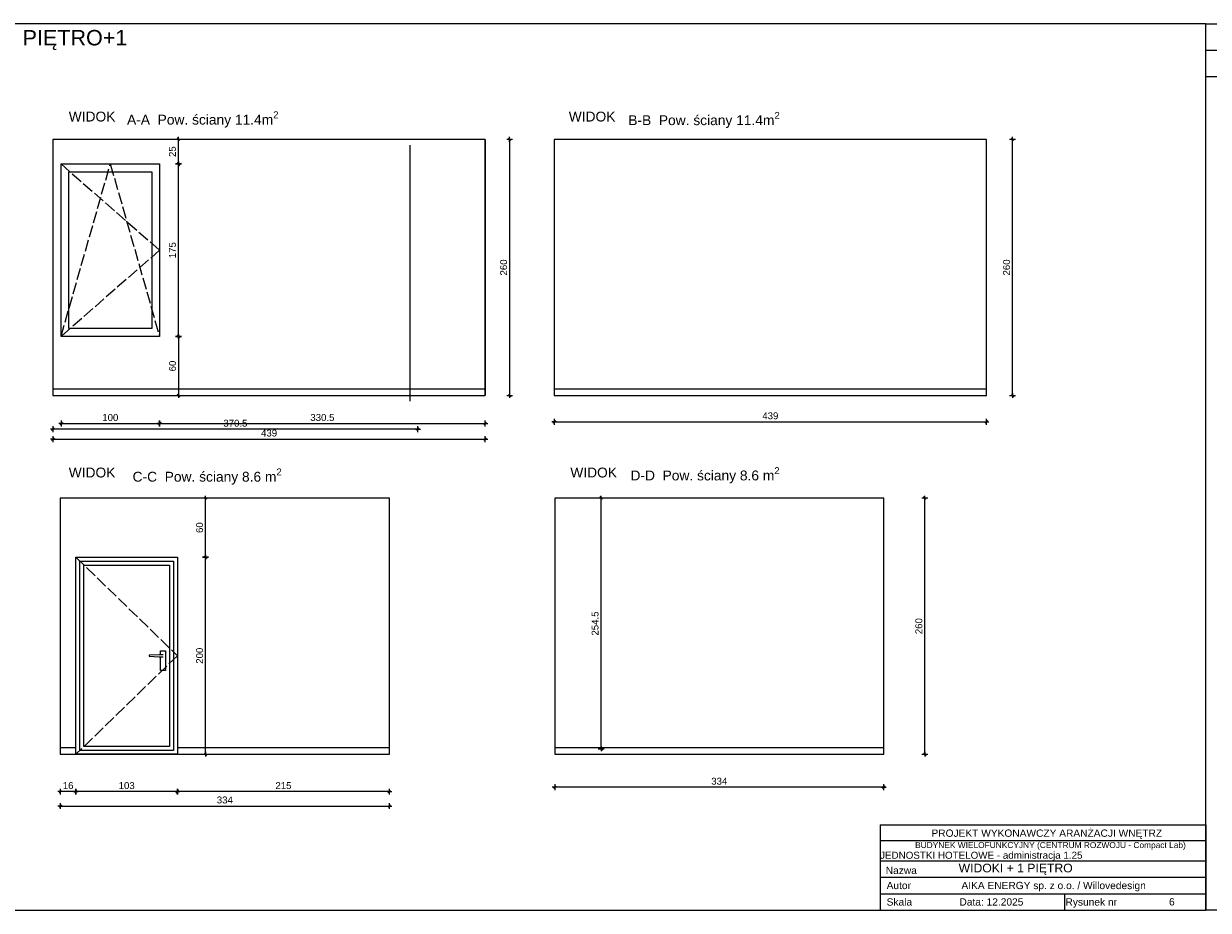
# Model space of a CAD drawing. Header units: millimetres. Extents: x 69081 to 158617, y -37521 to -9534.
# Tile 13 of 256: x 75111 to 76313, y -16424 to -15525. Entities that reach past the tile are written whole.
import ezdxf
from ezdxf.enums import TextEntityAlignment as Align

# ---------------------------------------------------------------- set-up
doc = ezdxf.new("R2010")
doc.units = ezdxf.units.MM
doc.linetypes.add('ACAD_ISO02W100', pattern=[15, 12, -3])
for name, color, linetype in [('A-DRZ', 7, 'Continuous'), ('ADMINISTRACJA RYSUNKI', 7, 'Continuous'), ('F-BIL', 1, 'Continuous'), ('F-BIL-OP', 3, 'Continuous'), ('F-BIL-TA', 1, 'Continuous')]:
    doc.layers.add(name, color=color, linetype=linetype)
for name, color, linetype, lineweight in [('Aika MEBLE wypełnienie', 8, 'Continuous', 0), ('AIKA NUMERACJA ŚCIAN', 30, 'Continuous', 5), ('Aika OPISY', 7, 'Continuous', 20), ('AIKA tabelka ogólna 25', 7, 'Continuous', 20), ('Aika WYMIAROWANIE 25', 7, 'Continuous', 20), ('NUMERACJA MIESZKAŃ', 12, 'Continuous', 0)]:
    doc.layers.add(name, color=color, linetype=linetype, lineweight=lineweight)
doc.styles.add('AM_arial', font='arial.ttf')
doc.styles.add('Annotative', font='arial.ttf')
doc.styles.add('SIMPLEX', font='simplex', dxfattribs={"width": 0.85})
doc.styles.get("Standard").update_dxf_attribs({"font": 'arial.ttf'})
doc.dimstyles.new('Dwudziestka', dxfattribs={"dimtxt": 7, "dimasz": 0.6, "dimexe": 5, "dimexo": 0, "dimgap": 2.5, "dimtad": 1, "dimdec": 3, "dimrnd": 0.5, "dimdsep": 46, "dimtxsty": 'AM_arial', "dimblk": 'znacznik', "dimcen": 0.09, "dimdle": 5, "dimse1": 1, "dimse2": 1, "dimclre": 256, "dimadec": 0, "dimazin": 0, "dimtfac": 0.4, "dimtdec": 3, "dimtix": 1, "dimtofl": 0, "dimtmove": 2, "dimatfit": 3, "dimldrblk": 'NONE', "dimfxl": 1, "dimtfillclr": 256, "dimtolj": 1, "dimlwd": 18, "dimlwe": 15, "dimarcsym": 0})

# ---------------------------------------------------------------- blocks, each defined once
blk = doc.blocks.new('znacznik')
at = {"color": 0}
for points in [[(-4, 0), (4, 0)], [(0, -5), (0, 5)]]:
    blk.add_lwpolyline(points, dxfattribs=at)
at = {"color": 1}
blk.add_lwpolyline([(-2.1, -2.1), (2.1, 2.1)], dxfattribs=at)
blk = doc.blocks.new('*D2581')
at = {"layer": 'Aika WYMIAROWANIE 25', "color": 0, "transparency": 16777216}
blk.add_line((75140.8, -15946.1), (75578.4, -15946.1), dxfattribs=at)
at = {"layer": 'Defpoints', "color": 0, "transparency": 16777216}
for p in [(75140.2, -15901.9), (75579, -15901.9), (75579, -15946.1)]:
    blk.add_point(p, dxfattribs=at)
at = {"layer": 'Aika WYMIAROWANIE 25', "color": 0, "linetype": 'ByBlock', "transparency": 16777216, "xscale": 0.6, "yscale": 0.6, "zscale": 0.6, "rotation": 180}
blk.add_blockref('znacznik', (75140.2, -15946.1), dxfattribs=at)
at = {"layer": 'Aika WYMIAROWANIE 25', "color": 0, "linetype": 'ByBlock', "transparency": 16777216, "xscale": 0.6, "yscale": 0.6, "zscale": 0.6}
blk.add_blockref('znacznik', (75579, -15946.1), dxfattribs=at)
at = {"layer": 'Aika WYMIAROWANIE 25', "color": 0, "transparency": 16777216, "insert": (75359.6, -15940), "char_height": 7, "attachment_point": 5, "style": 'AM_arial'}
blk.add_mtext('\\A1;439', dxfattribs=at)
blk = doc.blocks.new('_None')
blk = doc.blocks.new('*D2582')
at = {"layer": 'Aika WYMIAROWANIE 25', "color": 0, "transparency": 16777216}
blk.add_line((75149.1, -15930.3), (75247.9, -15930.3), dxfattribs=at)
at = {"layer": 'Defpoints', "color": 0, "transparency": 16777216}
for p in [(75148.5, -15841.9), (75248.5, -15841.9), (75248.5, -15930.3)]:
    blk.add_point(p, dxfattribs=at)
at = {"layer": 'Aika WYMIAROWANIE 25', "color": 0, "linetype": 'ByBlock', "transparency": 16777216, "xscale": 0.6, "yscale": 0.6, "zscale": 0.6, "rotation": 180}
blk.add_blockref('znacznik', (75148.5, -15930.3), dxfattribs=at)
at = {"layer": 'Aika WYMIAROWANIE 25', "color": 0, "linetype": 'ByBlock', "transparency": 16777216, "xscale": 0.6, "yscale": 0.6, "zscale": 0.6}
blk.add_blockref('znacznik', (75248.5, -15930.3), dxfattribs=at)
at = {"layer": 'Aika WYMIAROWANIE 25', "color": 0, "transparency": 16777216, "insert": (75198.5, -15924.2), "char_height": 7, "attachment_point": 5, "style": 'AM_arial'}
blk.add_mtext('\\A1;100', dxfattribs=at)
blk = doc.blocks.new('*D2583')
at = {"layer": 'Aika WYMIAROWANIE 25', "color": 0, "transparency": 16777216}
blk.add_line((75510.1, -15936), (75140.8, -15936), dxfattribs=at)
at = {"layer": 'Defpoints', "color": 0, "transparency": 16777216}
for p in [(75140.2, -15841.9), (75510.7, -15847.7), (75140.2, -15936)]:
    blk.add_point(p, dxfattribs=at)
at = {"layer": 'Aika WYMIAROWANIE 25', "color": 0, "linetype": 'ByBlock', "transparency": 16777216, "xscale": 0.6, "yscale": 0.6, "zscale": 0.6, "rotation": 180}
blk.add_blockref('znacznik', (75140.2, -15936), dxfattribs=at)
at = {"layer": 'Aika WYMIAROWANIE 25', "color": 0, "linetype": 'ByBlock', "transparency": 16777216, "xscale": 0.6, "yscale": 0.6, "zscale": 0.6}
blk.add_blockref('znacznik', (75510.7, -15936), dxfattribs=at)
at = {"layer": 'Aika WYMIAROWANIE 25', "color": 0, "transparency": 16777216, "insert": (75325.4, -15930), "char_height": 7, "attachment_point": 5, "style": 'AM_arial'}
blk.add_mtext('\\A1;370.5', dxfattribs=at)
blk = doc.blocks.new('*D2584')
at = {"layer": 'Aika WYMIAROWANIE 25', "color": 0, "transparency": 16777216}
blk.add_line((75249.1, -15930.3), (75578.4, -15930.3), dxfattribs=at)
at = {"layer": 'Defpoints', "color": 0, "transparency": 16777216}
for p in [(75248.5, -15841.9), (75579, -15841.9), (75579, -15930.3)]:
    blk.add_point(p, dxfattribs=at)
at = {"layer": 'Aika WYMIAROWANIE 25', "color": 0, "linetype": 'ByBlock', "transparency": 16777216, "xscale": 0.6, "yscale": 0.6, "zscale": 0.6, "rotation": 180}
blk.add_blockref('znacznik', (75248.5, -15930.3), dxfattribs=at)
at = {"layer": 'Aika WYMIAROWANIE 25', "color": 0, "linetype": 'ByBlock', "transparency": 16777216, "xscale": 0.6, "yscale": 0.6, "zscale": 0.6}
blk.add_blockref('znacznik', (75579, -15930.3), dxfattribs=at)
at = {"layer": 'Aika WYMIAROWANIE 25', "color": 0, "transparency": 16777216, "insert": (75413.7, -15924.2), "char_height": 7, "attachment_point": 5, "style": 'AM_arial'}
blk.add_mtext('\\A1;330.5', dxfattribs=at)
blk = doc.blocks.new('*D2585')
at = {"layer": 'Aika WYMIAROWANIE 25', "color": 0, "transparency": 16777216}
blk.add_line((75603.7, -15642.5), (75603.7, -15901.3), dxfattribs=at)
at = {"layer": 'Defpoints', "color": 0, "transparency": 16777216}
for p in [(75579, -15641.9), (75579, -15901.9), (75603.7, -15901.9)]:
    blk.add_point(p, dxfattribs=at)
at = {"layer": 'Aika WYMIAROWANIE 25', "color": 0, "linetype": 'ByBlock', "transparency": 16777216, "xscale": 0.6, "yscale": 0.6, "zscale": 0.6}
for p, rotation in [((75603.7, -15641.9), 90), ((75603.7, -15901.9), 270)]:
    blk.add_blockref('znacznik', p, dxfattribs=dict(at, rotation=rotation))
at = {"layer": 'Aika WYMIAROWANIE 25', "color": 0, "transparency": 16777216, "insert": (75597.6, -15771.9), "char_height": 7, "attachment_point": 5, "rotation": 90, "style": 'AM_arial'}
blk.add_mtext('\\A1;260', dxfattribs=at)
blk = doc.blocks.new('*D2586')
at = {"layer": 'Aika WYMIAROWANIE 25', "color": 0, "transparency": 16777216}
blk.add_line((75649.4, -15928.5), (76087, -15928.5), dxfattribs=at)
at = {"layer": 'Defpoints', "color": 0, "transparency": 16777216}
for p in [(75648.8, -15901.9), (76087.6, -15901.9), (76087.6, -15928.5)]:
    blk.add_point(p, dxfattribs=at)
at = {"layer": 'Aika WYMIAROWANIE 25', "color": 0, "linetype": 'ByBlock', "transparency": 16777216, "xscale": 0.6, "yscale": 0.6, "zscale": 0.6, "rotation": 180}
blk.add_blockref('znacznik', (75648.8, -15928.5), dxfattribs=at)
at = {"layer": 'Aika WYMIAROWANIE 25', "color": 0, "linetype": 'ByBlock', "transparency": 16777216, "xscale": 0.6, "yscale": 0.6, "zscale": 0.6}
blk.add_blockref('znacznik', (76087.6, -15928.5), dxfattribs=at)
at = {"layer": 'Aika WYMIAROWANIE 25', "color": 0, "transparency": 16777216, "insert": (75868.2, -15922.5), "char_height": 7, "attachment_point": 5, "style": 'AM_arial'}
blk.add_mtext('\\A1;439', dxfattribs=at)
blk = doc.blocks.new('*D2587')
at = {"layer": 'Aika WYMIAROWANIE 25', "color": 0, "transparency": 16777216}
blk.add_line((76114, -15901.3), (76114, -15642.5), dxfattribs=at)
at = {"layer": 'Defpoints', "color": 0, "transparency": 16777216}
for p in [(76087.6, -15641.9), (76114, -15641.9), (76087.6, -15901.9)]:
    blk.add_point(p, dxfattribs=at)
at = {"layer": 'Aika WYMIAROWANIE 25', "color": 0, "linetype": 'ByBlock', "transparency": 16777216, "xscale": 0.6, "yscale": 0.6, "zscale": 0.6}
for p, rotation in [((76114, -15641.9), 90), ((76114, -15901.9), 270)]:
    blk.add_blockref('znacznik', p, dxfattribs=dict(at, rotation=rotation))
at = {"layer": 'Aika WYMIAROWANIE 25', "color": 0, "transparency": 16777216, "insert": (76107.9, -15771.9), "char_height": 7, "attachment_point": 5, "rotation": 90, "style": 'AM_arial'}
blk.add_mtext('\\A1;260', dxfattribs=at)
blk = doc.blocks.new('*D2588')
at = {"layer": 'Aika WYMIAROWANIE 25', "color": 0, "transparency": 16777216}
blk.add_line((75481.1, -16303.8), (75267.2, -16303.8), dxfattribs=at)
at = {"layer": 'Defpoints', "color": 0, "transparency": 16777216}
for p in [(75266.6, -16265.9), (75481.7, -16265.9), (75266.6, -16303.8)]:
    blk.add_point(p, dxfattribs=at)
at = {"layer": 'Aika WYMIAROWANIE 25', "color": 0, "linetype": 'ByBlock', "transparency": 16777216, "xscale": 0.6, "yscale": 0.6, "zscale": 0.6, "rotation": 180}
blk.add_blockref('znacznik', (75266.6, -16303.8), dxfattribs=at)
at = {"layer": 'Aika WYMIAROWANIE 25', "color": 0, "linetype": 'ByBlock', "transparency": 16777216, "xscale": 0.6, "yscale": 0.6, "zscale": 0.6}
blk.add_blockref('znacznik', (75481.7, -16303.8), dxfattribs=at)
at = {"layer": 'Aika WYMIAROWANIE 25', "color": 0, "transparency": 16777216, "insert": (75374.2, -16297.7), "char_height": 7, "attachment_point": 5, "style": 'AM_arial'}
blk.add_mtext('\\A1;215', dxfattribs=at)
blk = doc.blocks.new('*D2589')
at = {"layer": 'Aika WYMIAROWANIE 25', "color": 0, "transparency": 16777216}
blk.add_line((75266, -16303.8), (75164.2, -16303.8), dxfattribs=at)
at = {"layer": 'Defpoints', "color": 0, "transparency": 16777216}
for p in [(75163.6, -16265.9), (75266.6, -16265.9), (75163.6, -16303.8)]:
    blk.add_point(p, dxfattribs=at)
at = {"layer": 'Aika WYMIAROWANIE 25', "color": 0, "linetype": 'ByBlock', "transparency": 16777216, "xscale": 0.6, "yscale": 0.6, "zscale": 0.6, "rotation": 180}
blk.add_blockref('znacznik', (75163.6, -16303.8), dxfattribs=at)
at = {"layer": 'Aika WYMIAROWANIE 25', "color": 0, "linetype": 'ByBlock', "transparency": 16777216, "xscale": 0.6, "yscale": 0.6, "zscale": 0.6}
blk.add_blockref('znacznik', (75266.6, -16303.8), dxfattribs=at)
at = {"layer": 'Aika WYMIAROWANIE 25', "color": 0, "transparency": 16777216, "insert": (75215.1, -16297.7), "char_height": 7, "attachment_point": 5, "style": 'AM_arial'}
blk.add_mtext('\\A1;103', dxfattribs=at)
blk = doc.blocks.new('*D2590')
at = {"layer": 'Aika WYMIAROWANIE 25', "color": 0, "transparency": 16777216}
blk.add_line((75163, -16303.8), (75148.3, -16303.8), dxfattribs=at)
at = {"layer": 'Defpoints', "color": 0, "transparency": 16777216}
for p in [(75147.7, -16265.9), (75163.6, -16265.9), (75147.7, -16303.8)]:
    blk.add_point(p, dxfattribs=at)
at = {"layer": 'Aika WYMIAROWANIE 25', "color": 0, "linetype": 'ByBlock', "transparency": 16777216, "xscale": 0.6, "yscale": 0.6, "zscale": 0.6, "rotation": 180}
blk.add_blockref('znacznik', (75147.7, -16303.8), dxfattribs=at)
at = {"layer": 'Aika WYMIAROWANIE 25', "color": 0, "linetype": 'ByBlock', "transparency": 16777216, "xscale": 0.6, "yscale": 0.6, "zscale": 0.6}
blk.add_blockref('znacznik', (75163.6, -16303.8), dxfattribs=at)
at = {"layer": 'Aika WYMIAROWANIE 25', "color": 0, "transparency": 16777216, "insert": (75155.7, -16297.7), "char_height": 7, "attachment_point": 5, "style": 'AM_arial'}
blk.add_mtext('\\A1;16', dxfattribs=at)
blk = doc.blocks.new('*D2591')
at = {"layer": 'Aika WYMIAROWANIE 25', "color": 0, "transparency": 16777216}
blk.add_line((75696.5, -16259.9), (75696.5, -16006.5), dxfattribs=at)
at = {"layer": 'Defpoints', "color": 0, "transparency": 16777216}
for p in [(75481.7, -16005.9), (75696.5, -16005.9), (75649.7, -16260.5)]:
    blk.add_point(p, dxfattribs=at)
at = {"layer": 'Aika WYMIAROWANIE 25', "color": 0, "linetype": 'ByBlock', "transparency": 16777216, "xscale": 0.6, "yscale": 0.6, "zscale": 0.6}
for p, rotation in [((75696.5, -16005.9), 90), ((75696.5, -16260.5), 270)]:
    blk.add_blockref('znacznik', p, dxfattribs=dict(at, rotation=rotation))
at = {"layer": 'Aika WYMIAROWANIE 25', "color": 0, "transparency": 16777216, "insert": (75690.4, -16133.2), "char_height": 7, "attachment_point": 5, "rotation": 90, "style": 'AM_arial'}
blk.add_mtext('\\A1;254.5', dxfattribs=at)
blk = doc.blocks.new('*D2592')
at = {"layer": 'Aika WYMIAROWANIE 25', "color": 0, "transparency": 16777216}
blk.add_line((75982.8, -16299.3), (75650, -16299.3), dxfattribs=at)
at = {"layer": 'Defpoints', "color": 0, "transparency": 16777216}
for p in [(75649.4, -16265.9), (75983.4, -16265.9), (75649.4, -16299.3)]:
    blk.add_point(p, dxfattribs=at)
at = {"layer": 'Aika WYMIAROWANIE 25', "color": 0, "linetype": 'ByBlock', "transparency": 16777216, "xscale": 0.6, "yscale": 0.6, "zscale": 0.6, "rotation": 180}
blk.add_blockref('znacznik', (75649.4, -16299.3), dxfattribs=at)
at = {"layer": 'Aika WYMIAROWANIE 25', "color": 0, "linetype": 'ByBlock', "transparency": 16777216, "xscale": 0.6, "yscale": 0.6, "zscale": 0.6}
blk.add_blockref('znacznik', (75983.4, -16299.3), dxfattribs=at)
at = {"layer": 'Aika WYMIAROWANIE 25', "color": 0, "transparency": 16777216, "insert": (75816.4, -16293.3), "char_height": 7, "attachment_point": 5, "style": 'AM_arial'}
blk.add_mtext('\\A1;334', dxfattribs=at)
blk = doc.blocks.new('*D2593')
at = {"layer": 'Aika WYMIAROWANIE 25', "color": 0, "transparency": 16777216}
blk.add_line((76025, -16265.3), (76025, -16006.5), dxfattribs=at)
at = {"layer": 'Defpoints', "color": 0, "transparency": 16777216}
for p in [(75983.4, -16005.9), (76025, -16005.9), (75983.4, -16265.9)]:
    blk.add_point(p, dxfattribs=at)
at = {"layer": 'Aika WYMIAROWANIE 25', "color": 0, "linetype": 'ByBlock', "transparency": 16777216, "xscale": 0.6, "yscale": 0.6, "zscale": 0.6}
for p, rotation in [((76025, -16005.9), 90), ((76025, -16265.9), 270)]:
    blk.add_blockref('znacznik', p, dxfattribs=dict(at, rotation=rotation))
at = {"layer": 'Aika WYMIAROWANIE 25', "color": 0, "transparency": 16777216, "insert": (76018.9, -16135.9), "char_height": 7, "attachment_point": 5, "rotation": 90, "style": 'AM_arial'}
blk.add_mtext('\\A1;260', dxfattribs=at)
blk = doc.blocks.new('*D2594')
at = {"layer": 'Aika WYMIAROWANIE 25', "color": 0, "transparency": 16777216}
blk.add_line((75148.3, -16318.4), (75481.1, -16318.4), dxfattribs=at)
at = {"layer": 'Defpoints', "color": 0, "transparency": 16777216}
for p in [(75147.7, -16263.4), (75481.7, -16263.4), (75481.7, -16318.4)]:
    blk.add_point(p, dxfattribs=at)
at = {"layer": 'Aika WYMIAROWANIE 25', "color": 0, "linetype": 'ByBlock', "transparency": 16777216, "xscale": 0.6, "yscale": 0.6, "zscale": 0.6, "rotation": 180}
blk.add_blockref('znacznik', (75147.7, -16318.4), dxfattribs=at)
at = {"layer": 'Aika WYMIAROWANIE 25', "color": 0, "linetype": 'ByBlock', "transparency": 16777216, "xscale": 0.6, "yscale": 0.6, "zscale": 0.6}
blk.add_blockref('znacznik', (75481.7, -16318.4), dxfattribs=at)
at = {"layer": 'Aika WYMIAROWANIE 25', "color": 0, "transparency": 16777216, "insert": (75314.7, -16312.3), "char_height": 7, "attachment_point": 5, "style": 'AM_arial'}
blk.add_mtext('\\A1;334', dxfattribs=at)
blk = doc.blocks.new('*D2625')
at = {"layer": 'Aika WYMIAROWANIE 25', "color": 0, "transparency": 16777216}
blk.add_line((75295.2, -16265.3), (75295.2, -16066.5), dxfattribs=at)
at = {"layer": 'Defpoints', "color": 0, "transparency": 16777216}
for p in [(75266.6, -16065.9), (75295.2, -16065.9), (75266.6, -16265.9)]:
    blk.add_point(p, dxfattribs=at)
at = {"layer": 'Aika WYMIAROWANIE 25', "color": 0, "linetype": 'ByBlock', "transparency": 16777216, "xscale": 0.6, "yscale": 0.6, "zscale": 0.6}
for p, rotation in [((75295.2, -16065.9), 90), ((75295.2, -16265.9), 270)]:
    blk.add_blockref('znacznik', p, dxfattribs=dict(at, rotation=rotation))
at = {"layer": 'Aika WYMIAROWANIE 25', "color": 0, "transparency": 16777216, "insert": (75289.1, -16165.9), "char_height": 7, "attachment_point": 5, "rotation": 90, "style": 'AM_arial'}
blk.add_mtext('\\A1;200', dxfattribs=at)
blk = doc.blocks.new('*D2626')
at = {"layer": 'Aika WYMIAROWANIE 25', "color": 0, "transparency": 16777216}
blk.add_line((75295.2, -16065.3), (75295.2, -16006.5), dxfattribs=at)
at = {"layer": 'Defpoints', "color": 0, "transparency": 16777216}
for p in [(75266.6, -16005.9), (75295.2, -16005.9), (75266.6, -16065.9)]:
    blk.add_point(p, dxfattribs=at)
at = {"layer": 'Aika WYMIAROWANIE 25', "color": 0, "linetype": 'ByBlock', "transparency": 16777216, "xscale": 0.6, "yscale": 0.6, "zscale": 0.6}
for p, rotation in [((75295.2, -16005.9), 90), ((75295.2, -16065.9), 270)]:
    blk.add_blockref('znacznik', p, dxfattribs=dict(at, rotation=rotation))
at = {"layer": 'Aika WYMIAROWANIE 25', "color": 0, "transparency": 16777216, "insert": (75289.1, -16035.9), "char_height": 7, "attachment_point": 5, "rotation": 90, "style": 'AM_arial'}
blk.add_mtext('\\A1;60', dxfattribs=at)
blk = doc.blocks.new('*D2627')
at = {"layer": 'Aika WYMIAROWANIE 25', "color": 0, "transparency": 16777216}
blk.add_line((75267.7, -15842.5), (75267.7, -15901.3), dxfattribs=at)
at = {"layer": 'Defpoints', "color": 0, "transparency": 16777216}
for p in [(75248.5, -15841.9), (75248.5, -15901.9), (75267.7, -15901.9)]:
    blk.add_point(p, dxfattribs=at)
at = {"layer": 'Aika WYMIAROWANIE 25', "color": 0, "linetype": 'ByBlock', "transparency": 16777216, "xscale": 0.6, "yscale": 0.6, "zscale": 0.6}
for p, rotation in [((75267.7, -15841.9), 90), ((75267.7, -15901.9), 270)]:
    blk.add_blockref('znacznik', p, dxfattribs=dict(at, rotation=rotation))
at = {"layer": 'Aika WYMIAROWANIE 25', "color": 0, "transparency": 16777216, "insert": (75261.6, -15871.9), "char_height": 7, "attachment_point": 5, "rotation": 90, "style": 'AM_arial'}
blk.add_mtext('\\A1;60', dxfattribs=at)
blk = doc.blocks.new('*D2628')
at = {"layer": 'Aika WYMIAROWANIE 25', "color": 0, "transparency": 16777216}
blk.add_line((75267.7, -15841.3), (75267.7, -15667.5), dxfattribs=at)
at = {"layer": 'Defpoints', "color": 0, "transparency": 16777216}
for p in [(75248.5, -15666.9), (75267.7, -15666.9), (75248.5, -15841.9)]:
    blk.add_point(p, dxfattribs=at)
at = {"layer": 'Aika WYMIAROWANIE 25', "color": 0, "linetype": 'ByBlock', "transparency": 16777216, "xscale": 0.6, "yscale": 0.6, "zscale": 0.6}
for p, rotation in [((75267.7, -15666.9), 90), ((75267.7, -15841.9), 270)]:
    blk.add_blockref('znacznik', p, dxfattribs=dict(at, rotation=rotation))
at = {"layer": 'Aika WYMIAROWANIE 25', "color": 0, "transparency": 16777216, "insert": (75261.6, -15754.4), "char_height": 7, "attachment_point": 5, "rotation": 90, "style": 'AM_arial'}
blk.add_mtext('\\A1;175', dxfattribs=at)
blk = doc.blocks.new('*D2629')
at = {"layer": 'Aika WYMIAROWANIE 25', "color": 0, "transparency": 16777216}
blk.add_line((75267.7, -15666.3), (75267.7, -15642.5), dxfattribs=at)
at = {"layer": 'Defpoints', "color": 0, "transparency": 16777216}
for p in [(75248.5, -15641.9), (75267.7, -15641.9), (75248.5, -15666.9)]:
    blk.add_point(p, dxfattribs=at)
at = {"layer": 'Aika WYMIAROWANIE 25', "color": 0, "linetype": 'ByBlock', "transparency": 16777216, "xscale": 0.6, "yscale": 0.6, "zscale": 0.6}
for p, rotation in [((75267.7, -15641.9), 90), ((75267.7, -15666.9), 270)]:
    blk.add_blockref('znacznik', p, dxfattribs=dict(at, rotation=rotation))
at = {"layer": 'Aika WYMIAROWANIE 25', "color": 0, "transparency": 16777216, "insert": (75261.6, -15654.4), "char_height": 7, "attachment_point": 5, "rotation": 90, "style": 'AM_arial'}
blk.add_mtext('\\A1;25', dxfattribs=at)
blk = doc.blocks.new('Aika tabelka 25')
at = {"layer": 'AIKA tabelka ogólna 25', "transparency": 33554610}
for p, q in [((-330.7, 86.6), (0, 86.6)), ((-330.7, 86.6), (-330.7, 0)), ((0, 86.6), (0, 0)), ((-330.7, 50.2), (0, 50.2)), ((-330.7, 50.2), (0, 50.2)), ((-330.7, 33.5), (0, 33.5)), ((-330.7, 33.5), (0, 33.5)), ((-330.7, 16.7), (0, 16.7)), ((-330.7, 16.7), (0, 16.7)), ((-143.6, 16.7), (-143.6, 0)), ((-330.7, 0.1), (0, 0.1)), ((-330.7, 0.1), (0, 0.1))]:
    blk.add_line(p, q, dxfattribs=at)
at = {"layer": 'AIKA tabelka ogólna 25', "linetype": 'ByBlock', "transparency": 33554610}
blk.add_line((-330.5, 70.9), (0.2, 70.9), dxfattribs=at)
for s, height, p in [('PROJEKT WYKONAWCZY ARANŻACJI WNĘTRZ', 7.392, (-161.5, 82)), ('BUDYNEK WIELOFUNKCYJNY (CENTRUM ROZWOJU - Compact Lab) ', 6.061, (-156.6, 69.2))]:
    blk.add_text(s, height=height, dxfattribs=at).set_placement(p, align=Align.TOP_CENTER)
for s, height, p in [('Nazwa ', 7.39, (-324.9, 36.8)), ('Autor', 7.39, (-324, 21.5)), ('AIKA ENERGY sp. z o.o. / Willovedesign', 7.392, (-248.1, 21.5)), ('Skala ', 7.39, (-324, 4.8)), (' Data: 12.2025', 7.392, (-253, 4.8)), (' Rysunek nr ', 7.392, (-145.4, 4.8))]:
    blk.add_text(s, height=height, dxfattribs=at).set_placement(p)
blk = doc.blocks.new('DYBY-BL5')
at = {"layer": 'F-BIL-TA', "color": 1}
blk.add_line((0, 45), (110, 45), dxfattribs=at)
blk.add_lwpolyline([(0, 0), (0, 90), (110, 90), (110, 0)], close=True, dxfattribs=at)
at = {"layer": 'F-BIL-OP', "style": 'SIMPLEX', "width": 0.85}
blk.add_attdef('NR', text='', height=20, dxfattribs=at).set_placement((56, 55), align=Align.CENTER)
at = {"layer": 'F-BIL-OP', "color": 2, "style": 'SIMPLEX', "width": 0.85, "flags": 1}
for tag, p in [('NAZWA', (119, 55)), ('POSADZKA', (119, 12)), ('GRUPA', (119, -27)), ('RODZAJ', (119, -72))]:
    blk.add_attdef(tag, p, '', height=19, dxfattribs=at)
at = {"layer": 'F-BIL-OP', "color": 2, "style": 'SIMPLEX', "width": 0.85}
blk.add_attdef('POW.', text='', height=20, dxfattribs=at).set_placement((56, 12), align=Align.CENTER)
at = {"layer": 'F-BIL-OP', "color": 2, "style": 'SIMPLEX', "width": 0.85, "flags": 1}
blk.add_attdef('POWH.', text='', height=20, dxfattribs=at).set_placement((56, -27), align=Align.CENTER)

msp = doc.modelspace()

# ---------------------------------------------------------------- linework, layer by layer
at = {"layer": 'A-DRZ', "color": 251, "true_color": 0x636466}
for points in [[(75252.0755, -16164.8952), (75248.0755, -16164.8952), (75238.0755, -16165.2952), (75238.0755, -16166.4952), (75248.0755, -16166.8952), (75252.0755, -16166.8952)], [(75249.5755, -16164.8952), (75249.5755, -16160.8952), (75254.5755, -16160.8952), (75254.5755, -16180.8952), (75249.5755, -16180.8952), (75249.5755, -16166.8952)]]:
    msp.add_lwpolyline(points, dxfattribs=at)
at = {"layer": 'ADMINISTRACJA RYSUNKI', "color": 1, "lineweight": 5}
msp.add_lwpolyline([(76310.216, -15524.5385), (75043.5538, -15524.5385), (75043.5538, -16424.1134), (76310.216, -16424.1134)], close=True, dxfattribs=at)
at = {"layer": 'ADMINISTRACJA RYSUNKI', "color": 7, "lineweight": 5}
for points in [[(76310.216, -15524.5385), (77009.4942, -15524.5385), (77009.4942, -16424.1134), (76310.216, -16424.1134)], [(75147.6931, -16005.8952), (75147.6931, -16265.8952), (75481.6931, -16265.8952), (75481.6931, -16005.8952)], [(75649.4112, -16005.8952), (75649.4112, -16265.8952), (75983.4112, -16265.8952), (75983.4112, -16005.8952)]]:
    msp.add_lwpolyline(points, close=True, dxfattribs=at)
for points in [[(75140.1855, -15901.912), (75578.9896, -15901.912), (75578.9896, -15641.912), (75140.1855, -15641.912), (75140.1855, -15901.912)], [(75502.3738, -15647.6573), (75502.3738, -15907.6573)], [(75578.9896, -15641.912), (75578.9896, -15901.912)], [(75648.7842, -15901.912), (76087.5884, -15901.912), (76087.5884, -15641.912), (75648.7842, -15641.912), (75648.7842, -15901.912)]]:
    msp.add_lwpolyline(points, dxfattribs=at)
at = {"layer": 'ADMINISTRACJA RYSUNKI', "color": 251, "lineweight": 5, "true_color": 0x636466}
for points in [[(75148.4896, -15666.912), (75248.4896, -15666.912), (75248.4896, -15841.912), (75148.4896, -15841.912)], [(75156.4896, -15674.912), (75240.4896, -15674.912), (75240.4896, -15833.912), (75156.4896, -15833.912)], [(75167.6179, -16261.8952), (75167.6179, -16069.8952), (75262.6179, -16069.8952), (75262.6179, -16261.8952)], [(75171.6179, -16257.8952), (75171.6179, -16073.8952), (75258.6179, -16073.8952), (75258.6179, -16257.8952)]]:
    msp.add_lwpolyline(points, close=True, dxfattribs=at)
at = {"layer": 'ADMINISTRACJA RYSUNKI', "color": 251, "linetype": 'ACAD_ISO02W100', "lineweight": 5, "true_color": 0x636466}
for points in [[(75148.4896, -15841.912), (75198.4896, -15666.912), (75248.4896, -15841.912)], [(75148.4896, -15666.912), (75248.4896, -15754.412), (75148.4896, -15841.912)], [(75163.6179, -16065.8952), (75266.6179, -16165.8952), (75163.6179, -16265.8952)]]:
    msp.add_lwpolyline(points, dxfattribs=at)
at = {"layer": 'ADMINISTRACJA RYSUNKI', "color": 251, "lineweight": 5, "true_color": 0x636466}
msp.add_lwpolyline([(75163.6179, -16265.8952), (75163.6179, -16065.8952), (75266.6179, -16065.8952), (75266.6179, -16265.8952), (75163.6179, -16265.8952)], dxfattribs=at)
at = {"layer": 'Aika MEBLE wypełnienie'}
for points in [[(75140.1855, -15894.912), (75578.9896, -15894.912)], [(75648.7842, -15894.912), (76087.5884, -15894.912)], [(75147.6931, -16258.8952), (75163.6179, -16258.8952)], [(75266.6179, -16258.8952), (75481.6931, -16258.8952)], [(75649.4112, -16258.8952), (75983.4112, -16258.8952)]]:
    msp.add_lwpolyline(points, dxfattribs=at)

# ---------------------------------------------------------------- block references
at = {"transparency": 33554610}
msp.add_blockref('Aika tabelka 25', (76310.216, -16424.227), dxfattribs=at)
at = {"layer": 'F-BIL', "xscale": 0.6, "yscale": 0.6, "zscale": 0.6}
msp.add_blockref('DYBY-BL5', (76310.216, -15578.5385), dxfattribs=at).add_auto_attribs({'NR': '1.35', 'POW.': '27,44'})

# ---------------------------------------------------------------- texts
at = {"layer": 'AIKA NUMERACJA ŚCIAN', "transparency": 33554687, "char_height": 10, "width": 133.251804, "attachment_point": 1, "style": 'Annotative'}
for insert in [(75156.3181, -15613.7903), (75663.6627, -15613.7903), (75156.3181, -15974.9986), (75665.2785, -15974.9986)]:
    msp.add_mtext('WIDOK ', dxfattribs=dict(at, insert=insert))
at = {"layer": 'AIKA NUMERACJA ŚCIAN', "transparency": 33554687, "char_height": 10, "attachment_point": 1, "style": 'Annotative'}
for s, insert in [('\\A1;A-A  Pow. ściany 11.4m{\\H0.7x;\\S2^ ;}', (75215.4714, -15613.5077)), ('\\A1;B-B  Pow. ściany 11.4m{\\H0.7x;\\S2^ ;}', (75724.0702, -15614.0715)), ('\\A1;C-C  Pow. ściany 8.6 m{\\H0.7x;\\S2^ ;}', (75221.1168, -15975.8548)), ('\\A1;D-D  Pow. ściany 8.6 m{\\H0.7x;\\S2^ ;}', (75726.323, -15974.569))]:
    msp.add_mtext_dynamic_manual_height_columns(s, width=358.759768, gutter_width=8.4365, heights=[0], dxfattribs=dict(at, insert=insert))
at = {"layer": 'Aika OPISY', "color": 5, "transparency": 33554610, "style": 'Annotative'}
for s, height, p in [('JEDNOSTKI HOTELOWE - administracja 1.25 ', 7.133156, (75979.5443, -16371.9066)), ('WIDOKI + 1 PIĘTRO', 8.849063, (76059.2527, -16385.7407))]:
    msp.add_text(s, height=height, dxfattribs=at).set_placement(p)
at = {"layer": 'AIKA tabelka ogólna 25', "linetype": 'ByBlock', "transparency": 33554610}
msp.add_text('6', height=7.392, dxfattribs=at).set_placement((76272.7338, -16419.3142))
at = {"layer": 'NUMERACJA MIESZKAŃ', "color": 1, "lineweight": 18, "insert": (75109.5158, -15531.0275), "char_height": 15.64478, "attachment_point": 1, "rotation": 0.1061949}
msp.add_mtext('PIĘTRO+1', dxfattribs=at)

# ---------------------------------------------------------------- dimensions: what is measured, and where the dimension line sits
at = {"layer": 'Aika WYMIAROWANIE 25'}
for base, p1, p2, picture, middle in [((75267.7094, -15641.912), (75248.4896, -15666.912), (75248.4896, -15641.912), '*D2629', (75261.6354, -15654.412)), ((75603.6998, -15901.912), (75578.9896, -15641.912), (75578.9896, -15901.912), '*D2585', (75597.6258, -15771.912)), ((76114.0194, -15641.912), (76087.5884, -15901.912), (76087.5884, -15641.912), '*D2587', (76107.9453, -15771.912)), ((75267.7094, -15666.912), (75248.4896, -15841.912), (75248.4896, -15666.912), '*D2628', (75261.6354, -15754.412)), ((75267.7094, -15901.912), (75248.4896, -15841.912), (75248.4896, -15901.912), '*D2627', (75261.6354, -15871.912)), ((75295.184, -16005.8952), (75266.6179, -16065.8952), (75266.6179, -16005.8952), '*D2626', (75289.11, -16035.8952)), ((75696.4787, -16005.8952), (75649.6995, -16260.5204), (75481.6931, -16005.8952), '*D2591', (75690.4047, -16133.2078)), ((76025.0114, -16005.8952), (75983.4112, -16265.8952), (75983.4112, -16005.8952), '*D2593', (76018.9374, -16135.8952)), ((75295.184, -16065.8952), (75266.6179, -16265.8952), (75266.6179, -16065.8952), '*D2625', (75289.11, -16165.8952))]:
    dim = msp.add_linear_dim(base=base, p1=p1, p2=p2, angle=90, dimstyle='Dwudziestka', override={"dimlwd": 65535}, dxfattribs=at)
    dim.commit()
    dim.dimension.update_dxf_attribs({"geometry": picture, "text_midpoint": middle})
for base, p1, p2, picture, middle in [((75140.1855, -15936.0412), (75510.6779, -15847.6573), (75140.1855, -15841.912), '*D2583', (75325.4317, -15929.9648)), ((75248.4896, -15930.2959), (75148.4896, -15841.912), (75248.4896, -15841.912), '*D2582', (75198.4896, -15924.2219)), ((75578.9896, -15930.2959), (75248.4896, -15841.912), (75578.9896, -15841.912), '*D2584', (75413.7396, -15924.2195)), ((75578.9896, -15946.1179), (75140.1855, -15901.912), (75578.9896, -15901.912), '*D2581', (75359.5875, -15940.0415)), ((76087.5884, -15928.5334), (75648.7842, -15901.912), (76087.5884, -15901.912), '*D2586', (75868.1863, -15922.457)), ((75481.6931, -16318.3651), (75147.6931, -16263.3869), (75481.6931, -16263.3869), '*D2594', (75314.6931, -16312.2887)), ((75147.6931, -16303.7732), (75163.6179, -16265.8952), (75147.6931, -16265.8952), '*D2590', (75155.6555, -16297.6992)), ((75163.6179, -16303.7732), (75266.6179, -16265.8952), (75163.6179, -16265.8952), '*D2589', (75215.1179, -16297.6968)), ((75266.6179, -16303.7732), (75481.6931, -16265.8952), (75266.6179, -16265.8952), '*D2588', (75374.1555, -16297.6992)), ((75649.4112, -16299.3303), (75983.4112, -16265.8952), (75649.4112, -16265.8952), '*D2592', (75816.4112, -16293.2539))]:
    dim = msp.add_linear_dim(base=base, p1=p1, p2=p2, dimstyle='Dwudziestka', override={"dimlwd": 65535}, dxfattribs=at)
    dim.commit()
    dim.dimension.update_dxf_attribs({"geometry": picture, "text_midpoint": middle})

doc.saveas('drawing.dxf')
